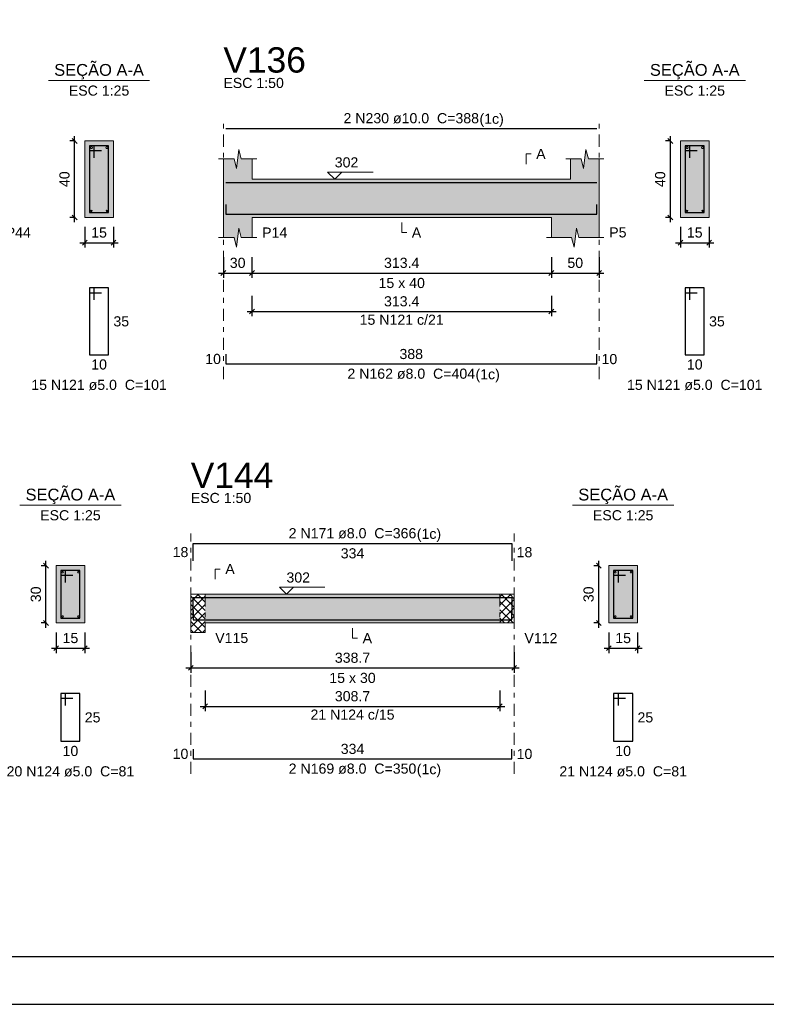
# Model space of a CAD drawing. Header units: millimetres. Extents: x 0 to 119, y 0 to 84.
# Tile 9 of 34: x 47 to 63, y 0 to 21. Entities that reach past the tile are written whole.
import ezdxf

# ---------------------------------------------------------------- set-up
doc = ezdxf.new("R2010")
doc.units = ezdxf.units.MM
doc.header["$MEASUREMENT"] = 0
doc.linetypes.add('DASHDOT', pattern=[2.54, 1.27, -0.635, 0, -0.635])
doc.linetypes.add('NULL', pattern=[0])
doc.layers.get('0').update_dxf_attribs({"lineweight": 18})
for name, color, linetype, lineweight in [('Descrição da armadura', 7, 'Continuous', 0), ('DT-Barras na forma', 2, 'Continuous', 30), ('DT-Barras no corte', 5, 'Continuous', 5), ('DT-Barras rebatidas', 2, 'Continuous', 30), ('DT-Cotas', 9, 'Continuous', 5), ('DT-Forma', 5, 'Continuous', 5), ('DT-Hachura forma vigas', 254, 'Continuous', 5), ('DT-Hachura intersecção vigas', 9, 'Continuous', 5), ('DT-Hachura seção vigas', 254, 'Continuous', 5), ('DT-Pontilhado', 9, 'DASHDOT', 5), ('DT-Textos', 7, 'Continuous', 5), ('DT-Título', 3, 'Continuous', 20), ('Textos armaduras', 7, 'Continuous', 0)]:
    doc.layers.add(name, color=color, linetype=linetype, lineweight=lineweight)
doc.layers.add('SEDUC_MARF', color=1, linetype='Continuous')
doc.layers.add('SEDUC_MARGG', color=7, linetype='Continuous')
doc.styles.add('Arial', font='txt')
doc.dimstyles.new('UM_25.000000', dxfattribs={"dimtxt": 0.18, "dimasz": 0.1, "dimexe": 0.1, "dimexo": 0.2, "dimgap": 0, "dimtad": 1, "dimtih": 1, "dimtoh": 1, "dimdec": 1, "dimlfac": 25, "dimzin": 0, "dimdsep": 46, "dimtxsty": 'Standard', "dimcen": 0.09, "dimdle": 0.1, "dimadec": 1, "dimazin": 2, "dimtfac": 1, "dimtdec": 4, "dimtofl": 0, "dimtmove": 0, "dimatfit": 3, "dimfxl": 1, "dimtolj": 1, "dimarcsym": 0})
doc.dimstyles.new('UM_50.000000', dxfattribs={"dimtxt": 0.18, "dimasz": 0.1, "dimexe": 0.1, "dimexo": 0.2, "dimgap": 0, "dimtad": 1, "dimtih": 1, "dimtoh": 1, "dimdec": 1, "dimlfac": 50, "dimzin": 0, "dimdsep": 46, "dimtxsty": 'Standard', "dimcen": 0.09, "dimdle": 0.1, "dimadec": 1, "dimazin": 2, "dimtfac": 1, "dimtdec": 4, "dimtofl": 0, "dimtmove": 0, "dimatfit": 3, "dimfxl": 1, "dimtolj": 1, "dimarcsym": 0})

# ---------------------------------------------------------------- blocks, each defined once
blk = doc.blocks.new('_Oblique')
at = {"color": 0, "linetype": 'ByBlock', "lineweight": -2}
blk.add_line((-0.5, -0.5), (0.5, 0.5), dxfattribs=at)
blk = doc.blocks.new('*D302')
at = {"layer": 'Defpoints', "color": 0}
for p in [(48.243, 18.078), (48.454, 18.078), (48.454, 16.478)]:
    blk.add_point(p, dxfattribs=at)
at = {"layer": 'DT-Cotas', "color": 0, "lineweight": -2}
for p, q in [((48.243, 16.378), (48.243, 18.178)), ((48.254, 18.078), (48.143, 18.078)), ((48.254, 16.478), (48.143, 16.478))]:
    blk.add_line(p, q, dxfattribs=at)
at = {"layer": 'DT-Cotas', "color": 0, "lineweight": -2, "xscale": 0.1, "yscale": 0.1, "zscale": 0.1}
for p, rotation in [((48.243, 18.078), 90), ((48.243, 16.478), 270)]:
    blk.add_blockref('_Oblique', p, dxfattribs=dict(at, rotation=rotation))
at = {"layer": 'DT-Cotas', "color": 7, "insert": (48.031, 17.278), "char_height": 0.2118, "attachment_point": 5, "rotation": 90, "style": 'Arial'}
blk.add_mtext('\\A1;40', dxfattribs=at)
blk = doc.blocks.new('*D303')
at = {"layer": 'Defpoints', "color": 0}
for p in [(48.454, 16.478), (49.054, 16.478), (49.054, 15.949)]:
    blk.add_point(p, dxfattribs=at)
at = {"layer": 'DT-Cotas', "color": 0, "lineweight": -2}
for p, q in [((48.454, 16.278), (48.454, 15.849)), ((49.054, 16.278), (49.054, 15.849)), ((48.354, 15.949), (49.154, 15.949))]:
    blk.add_line(p, q, dxfattribs=at)
at = {"layer": 'DT-Cotas', "color": 0, "lineweight": -2, "xscale": 0.1, "yscale": 0.1, "zscale": 0.1, "rotation": 180}
blk.add_blockref('_Oblique', (48.454, 15.949), dxfattribs=at)
at = {"layer": 'DT-Cotas', "color": 0, "lineweight": -2, "xscale": 0.1, "yscale": 0.1, "zscale": 0.1}
blk.add_blockref('_Oblique', (49.054, 15.949), dxfattribs=at)
at = {"layer": 'DT-Cotas', "color": 7, "insert": (48.754, 16.16), "char_height": 0.2118, "attachment_point": 5, "rotation": 0.0057, "style": 'Arial'}
blk.add_mtext('\\A1;15', dxfattribs=at)
blk = doc.blocks.new('*D305')
at = {"layer": 'Defpoints', "color": 0}
for p in [(51.356, 15.843), (51.956, 15.843), (51.956, 15.313)]:
    blk.add_point(p, dxfattribs=at)
at = {"layer": 'DT-Cotas', "color": 0, "lineweight": -2}
for p, q in [((51.356, 15.643), (51.356, 15.213)), ((51.956, 15.643), (51.956, 15.213)), ((51.256, 15.313), (52.056, 15.313))]:
    blk.add_line(p, q, dxfattribs=at)
at = {"layer": 'DT-Cotas', "color": 0, "lineweight": -2, "xscale": 0.1, "yscale": 0.1, "zscale": 0.1, "rotation": 180}
blk.add_blockref('_Oblique', (51.356, 15.313), dxfattribs=at)
at = {"layer": 'DT-Cotas', "color": 0, "lineweight": -2, "xscale": 0.1, "yscale": 0.1, "zscale": 0.1}
blk.add_blockref('_Oblique', (51.956, 15.313), dxfattribs=at)
at = {"layer": 'DT-Cotas', "color": 7, "insert": (51.656, 15.525), "char_height": 0.2118, "attachment_point": 5, "rotation": 0.0057, "style": 'Arial'}
blk.add_mtext('\\A1;30', dxfattribs=at)
blk = doc.blocks.new('*D306')
at = {"layer": 'Defpoints', "color": 0}
for p in [(51.956, 15.843), (58.224, 15.843), (58.224, 15.313)]:
    blk.add_point(p, dxfattribs=at)
at = {"layer": 'DT-Cotas', "color": 0, "lineweight": -2}
for p, q in [((51.956, 15.643), (51.956, 15.213)), ((58.224, 15.643), (58.224, 15.213)), ((51.856, 15.313), (58.324, 15.313))]:
    blk.add_line(p, q, dxfattribs=at)
at = {"layer": 'DT-Cotas', "color": 0, "lineweight": -2, "xscale": 0.1, "yscale": 0.1, "zscale": 0.1, "rotation": 180}
blk.add_blockref('_Oblique', (51.956, 15.313), dxfattribs=at)
at = {"layer": 'DT-Cotas', "color": 0, "lineweight": -2, "xscale": 0.1, "yscale": 0.1, "zscale": 0.1}
blk.add_blockref('_Oblique', (58.224, 15.313), dxfattribs=at)
at = {"layer": 'DT-Cotas', "color": 7, "insert": (55.09, 15.525), "char_height": 0.2118, "attachment_point": 5, "style": 'Arial'}
blk.add_mtext('\\A1;313.4', dxfattribs=at)
blk = doc.blocks.new('*D307')
at = {"layer": 'Defpoints', "color": 0}
for p in [(58.224, 15.843), (59.224, 15.843), (59.224, 15.313)]:
    blk.add_point(p, dxfattribs=at)
at = {"layer": 'DT-Cotas', "color": 0, "lineweight": -2}
for p, q in [((58.224, 15.643), (58.224, 15.213)), ((59.224, 15.643), (59.224, 15.213)), ((58.124, 15.313), (59.324, 15.313))]:
    blk.add_line(p, q, dxfattribs=at)
at = {"layer": 'DT-Cotas', "color": 0, "lineweight": -2, "xscale": 0.1, "yscale": 0.1, "zscale": 0.1, "rotation": 180}
blk.add_blockref('_Oblique', (58.224, 15.313), dxfattribs=at)
at = {"layer": 'DT-Cotas', "color": 0, "lineweight": -2, "xscale": 0.1, "yscale": 0.1, "zscale": 0.1}
blk.add_blockref('_Oblique', (59.224, 15.313), dxfattribs=at)
at = {"layer": 'DT-Cotas', "color": 7, "insert": (58.724, 15.525), "char_height": 0.2118, "attachment_point": 5, "rotation": 0.0057, "style": 'Arial'}
blk.add_mtext('\\A1;50', dxfattribs=at)
blk = doc.blocks.new('*D308')
at = {"layer": 'Defpoints', "color": 0}
for p in [(60.715, 18.078), (60.926, 18.078), (60.926, 16.478)]:
    blk.add_point(p, dxfattribs=at)
at = {"layer": 'DT-Cotas', "color": 0, "lineweight": -2}
for p, q in [((60.715, 16.378), (60.715, 18.178)), ((60.726, 18.078), (60.615, 18.078)), ((60.726, 16.478), (60.615, 16.478))]:
    blk.add_line(p, q, dxfattribs=at)
at = {"layer": 'DT-Cotas', "color": 0, "lineweight": -2, "xscale": 0.1, "yscale": 0.1, "zscale": 0.1}
for p, rotation in [((60.715, 18.078), 90), ((60.715, 16.478), 270)]:
    blk.add_blockref('_Oblique', p, dxfattribs=dict(at, rotation=rotation))
at = {"layer": 'DT-Cotas', "color": 7, "insert": (60.503, 17.278), "char_height": 0.2118, "attachment_point": 5, "rotation": 90, "style": 'Arial'}
blk.add_mtext('\\A1;40', dxfattribs=at)
blk = doc.blocks.new('*D309')
at = {"layer": 'Defpoints', "color": 0}
for p in [(60.926, 16.478), (61.526, 16.478), (61.526, 15.949)]:
    blk.add_point(p, dxfattribs=at)
at = {"layer": 'DT-Cotas', "color": 0, "lineweight": -2}
for p, q in [((60.926, 16.278), (60.926, 15.849)), ((61.526, 16.278), (61.526, 15.849)), ((60.826, 15.949), (61.626, 15.949))]:
    blk.add_line(p, q, dxfattribs=at)
at = {"layer": 'DT-Cotas', "color": 0, "lineweight": -2, "xscale": 0.1, "yscale": 0.1, "zscale": 0.1, "rotation": 180}
blk.add_blockref('_Oblique', (60.926, 15.949), dxfattribs=at)
at = {"layer": 'DT-Cotas', "color": 0, "lineweight": -2, "xscale": 0.1, "yscale": 0.1, "zscale": 0.1}
blk.add_blockref('_Oblique', (61.526, 15.949), dxfattribs=at)
at = {"layer": 'DT-Cotas', "color": 7, "insert": (61.226, 16.16), "char_height": 0.2118, "attachment_point": 5, "rotation": 0.0057, "style": 'Arial'}
blk.add_mtext('\\A1;15', dxfattribs=at)
blk = doc.blocks.new('*D310')
at = {"layer": 'Defpoints', "color": 0}
for p in [(51.956, 15.038), (58.224, 15.038), (58.224, 14.508)]:
    blk.add_point(p, dxfattribs=at)
at = {"layer": 'DT-Cotas', "color": 0, "lineweight": -2}
for p, q in [((51.956, 14.838), (51.956, 14.408)), ((58.224, 14.838), (58.224, 14.408)), ((51.856, 14.508), (58.324, 14.508))]:
    blk.add_line(p, q, dxfattribs=at)
at = {"layer": 'DT-Cotas', "color": 0, "lineweight": -2, "xscale": 0.1, "yscale": 0.1, "zscale": 0.1, "rotation": 180}
blk.add_blockref('_Oblique', (51.956, 14.508), dxfattribs=at)
at = {"layer": 'DT-Cotas', "color": 0, "lineweight": -2, "xscale": 0.1, "yscale": 0.1, "zscale": 0.1}
blk.add_blockref('_Oblique', (58.224, 14.508), dxfattribs=at)
at = {"layer": 'DT-Cotas', "color": 7, "insert": (55.09, 14.72), "char_height": 0.2118, "attachment_point": 5, "style": 'Arial'}
blk.add_mtext('\\A1;313.4', dxfattribs=at)
blk = doc.blocks.new('*D346')
at = {"layer": 'Defpoints', "color": 0}
for p in [(47.643, 9.185), (47.855, 9.185), (47.855, 7.985)]:
    blk.add_point(p, dxfattribs=at)
at = {"layer": 'DT-Cotas', "color": 0, "lineweight": -2}
for p, q in [((47.643, 7.885), (47.643, 9.285)), ((47.655, 9.185), (47.543, 9.185)), ((47.655, 7.985), (47.543, 7.985))]:
    blk.add_line(p, q, dxfattribs=at)
at = {"layer": 'DT-Cotas', "color": 0, "lineweight": -2, "xscale": 0.1, "yscale": 0.1, "zscale": 0.1}
for p, rotation in [((47.643, 9.185), 90), ((47.643, 7.985), 270)]:
    blk.add_blockref('_Oblique', p, dxfattribs=dict(at, rotation=rotation))
at = {"layer": 'DT-Cotas', "color": 7, "insert": (47.431, 8.585), "char_height": 0.2118, "attachment_point": 5, "rotation": 90, "style": 'Arial'}
blk.add_mtext('\\A1;30', dxfattribs=at)
blk = doc.blocks.new('*D347')
at = {"layer": 'Defpoints', "color": 0}
for p in [(47.855, 7.985), (48.455, 7.985), (48.455, 7.456)]:
    blk.add_point(p, dxfattribs=at)
at = {"layer": 'DT-Cotas', "color": 0, "lineweight": -2}
for p, q in [((47.855, 7.785), (47.855, 7.356)), ((48.455, 7.785), (48.455, 7.356)), ((47.755, 7.456), (48.555, 7.456))]:
    blk.add_line(p, q, dxfattribs=at)
at = {"layer": 'DT-Cotas', "color": 0, "lineweight": -2, "xscale": 0.1, "yscale": 0.1, "zscale": 0.1, "rotation": 180}
blk.add_blockref('_Oblique', (47.855, 7.456), dxfattribs=at)
at = {"layer": 'DT-Cotas', "color": 0, "lineweight": -2, "xscale": 0.1, "yscale": 0.1, "zscale": 0.1}
blk.add_blockref('_Oblique', (48.455, 7.456), dxfattribs=at)
at = {"layer": 'DT-Cotas', "color": 7, "insert": (48.155, 7.668), "char_height": 0.2118, "attachment_point": 5, "style": 'Arial'}
blk.add_mtext('\\A1;15', dxfattribs=at)
blk = doc.blocks.new('*D349')
at = {"layer": 'Defpoints', "color": 0}
for p in [(50.674, 7.574), (57.447, 7.574), (57.447, 7.044)]:
    blk.add_point(p, dxfattribs=at)
at = {"layer": 'DT-Cotas', "color": 0, "lineweight": -2}
for p, q in [((50.674, 7.374), (50.674, 6.944)), ((57.447, 7.374), (57.447, 6.944)), ((50.574, 7.044), (57.547, 7.044))]:
    blk.add_line(p, q, dxfattribs=at)
at = {"layer": 'DT-Cotas', "color": 0, "lineweight": -2, "xscale": 0.1, "yscale": 0.1, "zscale": 0.1, "rotation": 180}
blk.add_blockref('_Oblique', (50.674, 7.044), dxfattribs=at)
at = {"layer": 'DT-Cotas', "color": 0, "lineweight": -2, "xscale": 0.1, "yscale": 0.1, "zscale": 0.1}
blk.add_blockref('_Oblique', (57.447, 7.044), dxfattribs=at)
at = {"layer": 'DT-Cotas', "color": 7, "insert": (54.061, 7.256), "char_height": 0.2118, "attachment_point": 5, "style": 'Arial'}
blk.add_mtext('\\A1;338.7', dxfattribs=at)
blk = doc.blocks.new('*D350')
at = {"layer": 'Defpoints', "color": 0}
for p in [(59.216, 9.185), (59.427, 9.185), (59.427, 7.985)]:
    blk.add_point(p, dxfattribs=at)
at = {"layer": 'DT-Cotas', "color": 0, "lineweight": -2}
for p, q in [((59.216, 7.885), (59.216, 9.285)), ((59.227, 9.185), (59.116, 9.185)), ((59.227, 7.985), (59.116, 7.985))]:
    blk.add_line(p, q, dxfattribs=at)
at = {"layer": 'DT-Cotas', "color": 0, "lineweight": -2, "xscale": 0.1, "yscale": 0.1, "zscale": 0.1}
for p, rotation in [((59.216, 9.185), 90), ((59.216, 7.985), 270)]:
    blk.add_blockref('_Oblique', p, dxfattribs=dict(at, rotation=rotation))
at = {"layer": 'DT-Cotas', "color": 7, "insert": (59.004, 8.585), "char_height": 0.2118, "attachment_point": 5, "rotation": 90, "style": 'Arial'}
blk.add_mtext('\\A1;30', dxfattribs=at)
blk = doc.blocks.new('*D351')
at = {"layer": 'Defpoints', "color": 0}
for p in [(59.427, 7.985), (60.027, 7.985), (60.027, 7.456)]:
    blk.add_point(p, dxfattribs=at)
at = {"layer": 'DT-Cotas', "color": 0, "lineweight": -2}
for p, q in [((59.427, 7.785), (59.427, 7.356)), ((60.027, 7.785), (60.027, 7.356)), ((59.327, 7.456), (60.127, 7.456))]:
    blk.add_line(p, q, dxfattribs=at)
at = {"layer": 'DT-Cotas', "color": 0, "lineweight": -2, "xscale": 0.1, "yscale": 0.1, "zscale": 0.1, "rotation": 180}
blk.add_blockref('_Oblique', (59.427, 7.456), dxfattribs=at)
at = {"layer": 'DT-Cotas', "color": 0, "lineweight": -2, "xscale": 0.1, "yscale": 0.1, "zscale": 0.1}
blk.add_blockref('_Oblique', (60.027, 7.456), dxfattribs=at)
at = {"layer": 'DT-Cotas', "color": 7, "insert": (59.727, 7.668), "char_height": 0.2118, "attachment_point": 5, "rotation": 0.0057, "style": 'Arial'}
blk.add_mtext('\\A1;15', dxfattribs=at)
blk = doc.blocks.new('*D352')
at = {"layer": 'Defpoints', "color": 0}
for p in [(50.974, 6.769), (57.147, 6.769), (57.147, 6.239)]:
    blk.add_point(p, dxfattribs=at)
at = {"layer": 'DT-Cotas', "color": 0, "lineweight": -2}
for p, q in [((50.974, 6.569), (50.974, 6.139)), ((57.147, 6.569), (57.147, 6.139)), ((50.874, 6.239), (57.247, 6.239))]:
    blk.add_line(p, q, dxfattribs=at)
at = {"layer": 'DT-Cotas', "color": 0, "lineweight": -2, "xscale": 0.1, "yscale": 0.1, "zscale": 0.1, "rotation": 180}
blk.add_blockref('_Oblique', (50.974, 6.239), dxfattribs=at)
at = {"layer": 'DT-Cotas', "color": 0, "lineweight": -2, "xscale": 0.1, "yscale": 0.1, "zscale": 0.1}
blk.add_blockref('_Oblique', (57.147, 6.239), dxfattribs=at)
at = {"layer": 'DT-Cotas', "color": 7, "insert": (54.061, 6.451), "char_height": 0.2118, "attachment_point": 5, "style": 'Arial'}
blk.add_mtext('\\A1;308.7', dxfattribs=at)

msp = doc.modelspace()

# ---------------------------------------------------------------- hatches: boundary and pattern name
at = {"layer": 'DT-Hachura forma vigas', "linetype": 'Continuous'}
for points in [[(59.2238, 16.0546), (59.2238, 16.4782), (59.2238, 17.2782), (59.2238, 17.7018), (58.9988, 17.7018), (58.9488, 17.9018), (58.8988, 17.5018), (58.8488, 17.7018), (58.6238, 17.7018), (58.6238, 17.2782), (51.9564, 17.2782), (51.9564, 17.7018), (51.7314, 17.7018), (51.6814, 17.9018), (51.6314, 17.5018), (51.5814, 17.7018), (51.3564, 17.7018), (51.3564, 17.2782), (51.3564, 16.4782), (51.3564, 16.0546), (51.5814, 16.0546), (51.6314, 15.8546), (51.6814, 16.2546), (51.7314, 16.0546), (51.9564, 16.0546), (51.9564, 16.4782), (58.2238, 16.4782), (58.2238, 16.0546), (58.6488, 16.0546), (58.6988, 15.8546), (58.7488, 16.2546), (58.7988, 16.0546), (59.2238, 16.0546)], [(50.9743, 7.9854), (57.1473, 7.9854), (57.1473, 8.5854), (50.9743, 8.5854), (50.9743, 7.9854)]]:
    msp.add_hatch(color=254, dxfattribs=at).paths.add_polyline_path(points)
at = {"layer": 'DT-Hachura intersecção vigas', "linetype": 'Continuous'}
h = msp.add_hatch(dxfattribs=at)
h.set_pattern_fill('ANSI37', color=9, style=0)
h.paths.add_polyline_path([(50.9743, 7.7854), (50.9743, 7.9854), (50.9743, 8.5854), (50.6743, 8.5854), (50.6743, 7.9854), (50.6743, 7.7854), (50.9743, 7.7854)])
h = msp.add_hatch(dxfattribs=at)
h.set_pattern_fill('ANSI37', color=9, style=0)
h.paths.add_polyline_path([(57.1473, 7.9854), (57.4473, 7.9854), (57.4473, 8.5854), (57.1473, 8.5854), (57.1473, 7.9854)])
at = {"layer": 'DT-Hachura seção vigas', "linetype": 'Continuous'}
for points in [[(48.4544, 16.4782), (48.4544, 16.4782), (49.0544, 16.4782), (49.0544, 18.0782), (48.4544, 18.0782), (48.4544, 16.4782)], [(60.9264, 16.4782), (60.9264, 16.4782), (61.5264, 16.4782), (61.5264, 18.0782), (60.9264, 18.0782), (60.9264, 16.4782)], [(47.8547, 7.9854), (47.8547, 7.9854), (48.4547, 7.9854), (48.4547, 9.1854), (47.8547, 9.1854), (47.8547, 7.9854)], [(59.4274, 7.9854), (59.4274, 7.9854), (60.0274, 7.9854), (60.0274, 9.1854), (59.4274, 9.1854), (59.4274, 7.9854)]]:
    msp.add_hatch(color=254, dxfattribs=at).paths.add_polyline_path(points)

# ---------------------------------------------------------------- linework, layer by layer
at = {"layer": 'DT-Barras na forma'}
for p, q in [((48.6544, 17.9782), (48.5544, 17.9782)), ((48.5544, 17.9782), (48.5544, 16.5782)), ((48.9544, 17.9782), (48.5544, 17.9782)), ((48.5544, 17.9782), (48.5544, 17.8782)), ((48.6544, 17.7282), (48.6544, 17.9782)), ((48.9544, 16.5782), (48.9544, 17.9782)), ((61.1264, 17.9782), (61.0264, 17.9782)), ((61.0264, 17.9782), (61.0264, 16.5782)), ((61.4264, 17.9782), (61.0264, 17.9782)), ((61.0264, 17.9782), (61.0264, 17.8782)), ((61.1264, 17.7282), (61.1264, 17.9782)), ((61.4264, 16.5782), (61.4264, 17.9782)), ((48.5544, 17.8782), (48.8044, 17.8782)), ((61.0264, 17.8782), (61.2764, 17.8782)), ((48.5544, 16.5782), (48.9544, 16.5782)), ((61.0264, 16.5782), (61.4264, 16.5782)), ((48.0547, 9.0854), (47.9547, 9.0854)), ((47.9547, 9.0854), (47.9547, 8.0854)), ((48.3547, 9.0854), (47.9547, 9.0854)), ((47.9547, 9.0854), (47.9547, 8.9854)), ((48.0547, 8.8354), (48.0547, 9.0854)), ((48.3547, 8.0854), (48.3547, 9.0854)), ((59.6274, 9.0854), (59.5274, 9.0854)), ((59.5274, 9.0854), (59.5274, 8.0854)), ((59.9274, 9.0854), (59.5274, 9.0854)), ((59.5274, 9.0854), (59.5274, 8.9854)), ((59.6274, 8.8354), (59.6274, 9.0854)), ((59.9274, 8.0854), (59.9274, 9.0854)), ((47.9547, 8.9854), (48.2047, 8.9854)), ((59.5274, 8.9854), (59.7774, 8.9854)), ((47.9547, 8.0854), (48.3547, 8.0854)), ((59.5274, 8.0854), (59.9274, 8.0854))]:
    msp.add_line(p, q, dxfattribs=at)
for points in [[(51.4064, 17.2082), (59.1738, 17.2082)], [(51.4064, 16.7462), (51.4064, 16.5462), (59.1738, 16.5462), (59.1738, 16.7462)], [(50.7243, 8.1591), (50.7243, 8.5174), (57.3973, 8.5174), (57.3973, 8.1591)], [(50.7243, 8.2534), (50.7243, 8.0534), (57.3973, 8.0534), (57.3973, 8.2534)]]:
    msp.add_lwpolyline(points, dxfattribs=at)
at = {"layer": 'DT-Barras no corte'}
for centre, radius in [((48.5944, 17.9382), 0.02), ((48.9144, 17.9382), 0.02), ((61.0664, 17.9382), 0.02), ((61.3864, 17.9382), 0.02), ((48.5904, 16.6142), 0.016), ((48.9184, 16.6142), 0.016), ((61.0624, 16.6142), 0.016), ((61.3904, 16.6142), 0.016), ((47.9907, 9.0494), 0.016), ((48.3187, 9.0494), 0.016), ((59.5634, 9.0494), 0.016), ((59.8914, 9.0494), 0.016), ((47.9907, 8.1214), 0.016), ((48.3187, 8.1214), 0.016), ((59.5634, 8.1214), 0.016), ((59.8914, 8.1214), 0.016)]:
    msp.add_circle(centre, radius, dxfattribs=at)
at = {"layer": 'DT-Barras rebatidas'}
for points in [[(51.4064, 18.3378), (59.1738, 18.3378)], [(48.6544, 14.7515), (48.6544, 15.0015), (48.5544, 15.0015), (48.5544, 13.6015), (48.9544, 13.6015), (48.9544, 15.0015), (48.5544, 15.0015), (48.5544, 14.9015), (48.8044, 14.9015)], [(61.1264, 14.7515), (61.1264, 15.0015), (61.0264, 15.0015), (61.0264, 13.6015), (61.4264, 13.6015), (61.4264, 15.0015), (61.0264, 15.0015), (61.0264, 14.9015), (61.2764, 14.9015)], [(51.4064, 13.6115), (51.4064, 13.4115), (59.1738, 13.4115), (59.1738, 13.6115)], [(50.7243, 9.2887), (50.7243, 9.647), (57.3973, 9.647), (57.3973, 9.2887)], [(48.0547, 6.2587), (48.0547, 6.5087), (47.9547, 6.5087), (47.9547, 5.5087), (48.3547, 5.5087), (48.3547, 6.5087), (47.9547, 6.5087), (47.9547, 6.4087), (48.2047, 6.4087)], [(59.6274, 6.2587), (59.6274, 6.5087), (59.5274, 6.5087), (59.5274, 5.5087), (59.9274, 5.5087), (59.9274, 6.5087), (59.5274, 6.5087), (59.5274, 6.4087), (59.7774, 6.4087)], [(50.7243, 5.3424), (50.7243, 5.1424), (57.3973, 5.1424), (57.3973, 5.3424)]]:
    msp.add_lwpolyline(points, dxfattribs=at)
at = {"layer": 'DT-Forma'}
for p, q in [((49.0544, 18.0782), (48.4544, 18.0782)), ((48.4544, 18.0782), (48.4544, 16.4782)), ((49.0544, 16.4782), (49.0544, 18.0782)), ((61.5264, 18.0782), (60.9264, 18.0782)), ((60.9264, 18.0782), (60.9264, 16.4782)), ((61.5264, 16.4782), (61.5264, 18.0782)), ((51.6314, 17.5018), (51.6814, 17.9018)), ((51.6814, 17.9018), (51.7314, 17.7018)), ((58.8988, 17.5018), (58.9488, 17.9018)), ((58.9488, 17.9018), (58.9988, 17.7018)), ((51.2564, 17.7018), (51.5814, 17.7018)), ((51.3564, 17.2782), (51.3564, 17.7018)), ((51.5814, 17.7018), (51.6314, 17.5018)), ((51.7314, 17.7018), (52.0564, 17.7018)), ((51.9564, 17.7018), (51.9564, 17.2782)), ((58.5238, 17.7018), (58.8488, 17.7018)), ((58.6238, 17.2782), (58.6238, 17.7018)), ((58.8488, 17.7018), (58.8988, 17.5018)), ((58.9988, 17.7018), (59.3238, 17.7018)), ((59.2238, 17.7018), (59.2238, 17.2782)), ((51.9564, 17.2782), (58.6238, 17.2782)), ((48.4544, 16.4782), (49.0544, 16.4782)), ((51.3564, 16.4782), (51.3564, 16.0546)), ((51.9564, 16.0546), (51.9564, 16.4782)), ((51.9564, 16.4782), (58.2238, 16.4782)), ((58.2238, 16.4782), (58.2238, 16.0546)), ((59.2238, 16.0546), (59.2238, 16.4782)), ((60.9264, 16.4782), (61.5264, 16.4782)), ((51.6314, 15.8546), (51.6814, 16.2546)), ((51.6814, 16.2546), (51.7314, 16.0546)), ((58.6988, 15.8546), (58.7488, 16.2546)), ((58.7488, 16.2546), (58.7988, 16.0546)), ((51.2564, 16.0546), (51.5814, 16.0546)), ((51.5814, 16.0546), (51.6314, 15.8546)), ((51.7314, 16.0546), (52.0564, 16.0546)), ((58.1238, 16.0546), (58.6488, 16.0546)), ((58.6488, 16.0546), (58.6988, 15.8546)), ((58.7988, 16.0546), (59.3238, 16.0546)), ((48.4547, 9.1854), (47.8547, 9.1854)), ((47.8547, 9.1854), (47.8547, 7.9854)), ((48.4547, 7.9854), (48.4547, 9.1854)), ((60.0274, 9.1854), (59.4274, 9.1854)), ((59.4274, 9.1854), (59.4274, 7.9854)), ((60.0274, 7.9854), (60.0274, 9.1854)), ((50.6743, 8.5854), (50.9743, 8.5854)), ((50.9743, 8.5854), (57.1473, 8.5854)), ((57.1473, 8.5854), (57.4473, 8.5854)), ((47.8547, 7.9854), (48.4547, 7.9854)), ((50.6743, 7.9854), (50.6743, 7.7854)), ((50.9743, 7.7854), (50.9743, 7.9854)), ((50.9743, 7.9854), (57.1473, 7.9854)), ((57.1473, 7.9854), (57.4473, 7.9854)), ((59.4274, 7.9854), (60.0274, 7.9854)), ((50.6743, 7.7854), (50.9743, 7.7854))]:
    msp.add_line(p, q, dxfattribs=at)
at = {"layer": 'DT-Forma', "linetype": 'Continuous'}
for p, q in [((51.3564, 16.4782), (51.3564, 17.2782)), ((59.2238, 17.2782), (59.2238, 16.4782)), ((50.6743, 7.9854), (50.6743, 8.5854)), ((57.4473, 8.5854), (57.4473, 7.9854))]:
    msp.add_line(p, q, dxfattribs=at)
at = {"layer": 'DT-Pontilhado', "ltscale": 0.2}
for p, q in [((51.3564, 13.0938), (51.3564, 18.5496)), ((59.2238, 13.0938), (59.2238, 18.5496)), ((50.6743, 4.8247), (50.6743, 9.8588)), ((57.4473, 4.8247), (57.4473, 9.8588)), ((50.9743, 8.5854), (50.9743, 7.9854)), ((57.1473, 8.5854), (57.1473, 7.9854))]:
    msp.add_line(p, q, dxfattribs=at)
at = {"layer": 'DT-Textos'}
for p, q in [((47.6954, 19.3431), (49.8134, 19.3431)), ((60.1674, 19.3431), (62.2854, 19.3431)), ((47.0957, 10.4503), (49.2137, 10.4503)), ((58.6684, 10.4503), (60.7864, 10.4503))]:
    msp.add_line(p, q, dxfattribs=at)
for points in [[(57.6943, 17.5959), (57.6943, 17.8077), (57.8002, 17.8077)], [(53.8366, 17.4264), (53.6884, 17.2782), (53.5401, 17.4264), (54.4932, 17.4264)], [(55.0901, 16.3723), (55.0901, 16.1605), (55.196, 16.1605)], [(51.1861, 8.9031), (51.1861, 9.1149), (51.292, 9.1149)], [(52.8262, 8.7337), (52.6779, 8.5854), (52.5297, 8.7337), (53.4828, 8.7337)], [(54.0608, 7.8795), (54.0608, 7.6677), (54.1667, 7.6677)]]:
    msp.add_lwpolyline(points, dxfattribs=at)
at = {"layer": 'SEDUC_MARF'}
msp.add_lwpolyline([(118.9, 84.1), (0, 84.1), (0, 0), (118.9, 0)], close=True, dxfattribs=at)
at = {"layer": 'SEDUC_MARGG'}
msp.add_lwpolyline([(2.5, 1), (117.9, 1), (117.9, 83.1), (2.5, 83.1), (2.5, 1)], dxfattribs=at)

# ---------------------------------------------------------------- texts
at = {"layer": 'Descrição da armadura', "linetype": 'NULL', "char_height": 0.2118, "attachment_point": 8, "line_spacing_factor": 0.9, "style": 'Arial'}
for s, insert, width in [('2 N230 ø10.0  C=388', (55.2906, 18.444), 5.562109), ('15 N121 c/21', (55.0901, 14.2267), 3.450264), ('2 N162 ø8.0  C=404', (55.2906, 13.094), 5.239541), ('15 N121 ø5.0  C=101', (48.7541, 12.86), 5.562109), ('15 N121 ø5.0  C=101', (61.2266, 12.86), 5.562109), ('2 N171 ø8.0  C=366', (54.0604, 9.7533), 5.239541), ('21 N124 c/15', (54.0608, 5.9576), 3.450264), ('20 N124 ø5.0  C=81', (48.1546, 4.7673), 5.239541), ('2 N169 ø8.0  C=350', (54.0604, 4.8243), 5.239541), ('21 N124 ø5.0  C=81', (59.7274, 4.7673), 5.239541)]:
    msp.add_mtext(s, dxfattribs=dict(at, insert=insert, width=width))
at = {"layer": 'DT-Textos', "linetype": 'NULL', "line_spacing_factor": 0.798, "style": 'Arial'}
for s, insert, char_height, width, attachment_point in [('SEÇÃO A-A', (48.7541, 19.3672), 0.2471, 3.812061, 8), ('SEÇÃO A-A', (61.2266, 19.3672), 0.2471, 3.812061, 8), ('ESC 1:50', (51.3566, 19.185), 0.2118, 2.482559, 7), ('ESC 1:25', (48.7541, 19.025), 0.2118, 2.482559, 8), ('ESC 1:25', (61.2266, 19.025), 0.2118, 2.482559, 8), ('(1c)', (56.7186, 18.3742), 0.2118, 0.998857, 7), ('A', (57.9066, 17.702), 0.2118, 0.386855, 7), ('302', (53.6886, 17.522), 0.2118, 0.967705, 7), ('P44', (46.7991, 16.055), 0.2118, 1.031992, 7), ('P14', (52.1686, 16.055), 0.2118, 1.031992, 7), ('A', (55.3016, 16.055), 0.2118, 0.386855, 7), ('P5', (59.4356, 16.055), 0.2118, 0.709424, 7), ('15 x 40', (55.0906, 14.996), 0.2118, 1.902559, 8), ('(1c)', (56.6356, 13.0242), 0.2118, 0.998857, 7), ('SEÇÃO A-A', (48.1546, 10.4744), 0.2471, 3.812061, 8), ('ESC 1:50', (50.6744, 10.4943), 0.2118, 2.482559, 7), ('SEÇÃO A-A', (59.7274, 10.4744), 0.2471, 3.812061, 8), ('ESC 1:25', (48.1546, 10.1323), 0.2118, 2.482559, 8), ('ESC 1:25', (59.7274, 10.1323), 0.2118, 2.482559, 8), ('(1c)', (55.4064, 9.6834), 0.2118, 0.998857, 7), ('A', (51.3974, 9.0093), 0.2118, 0.386855, 7), ('302', (52.6774, 8.8293), 0.2118, 0.967705, 7), ('V115', (51.1864, 7.5623), 0.2118, 1.354561, 7), ('A', (54.2724, 7.5623), 0.2118, 0.386855, 7), ('V112', (57.6594, 7.5623), 0.2118, 1.354561, 7), ('15 x 30', (54.0604, 6.7263), 0.2118, 1.902559, 8), ('(1c)', (55.4064, 4.7544), 0.2118, 0.998857, 7)]:
    msp.add_mtext(s, dxfattribs=dict(at, insert=insert, char_height=char_height, width=width, attachment_point=attachment_point))
at = {"layer": 'DT-Título', "linetype": 'NULL', "char_height": 0.5295, "width": 3.456465, "attachment_point": 7, "line_spacing_factor": 0.798, "style": 'Arial'}
for s, insert in [('V136', (51.3566, 19.5029)), ('V144', (50.6744, 10.8121))]:
    msp.add_mtext(s, dxfattribs=dict(at, insert=insert))
at = {"layer": 'Textos armaduras', "linetype": 'NULL', "char_height": 0.2118, "line_spacing_factor": 0.9, "style": 'Arial'}
for s, insert, width, attachment_point in [('35', (49.0544, 14.4074), 1.045137, 1), ('35', (61.5264, 14.4074), 1.045137, 1), ('10', (51.3064, 13.4056), 1.045137, 9), ('388', (55.2901, 13.5088), 1.367705, 8), ('10', (59.2738, 13.6174), 1.045137, 1), ('10', (48.7544, 13.5042), 1.045137, 2), ('10', (61.2264, 13.5042), 1.045137, 2), ('18', (50.6243, 9.3619), 1.045137, 9), ('334', (54.0608, 9.5497), 1.367705, 2), ('18', (57.4973, 9.5737), 1.045137, 1), ('25', (48.4547, 6.1146), 1.045137, 1), ('25', (60.0274, 6.1146), 1.045137, 1), ('10', (48.1547, 5.4114), 1.045137, 2), ('10', (50.6243, 5.1365), 1.045137, 9), ('334', (54.0608, 5.2397), 1.367705, 8), ('10', (59.7274, 5.4114), 1.045137, 2), ('10', (57.4973, 5.3483), 1.045137, 1)]:
    msp.add_mtext(s, dxfattribs=dict(at, insert=insert, width=width, attachment_point=attachment_point))

# ---------------------------------------------------------------- dimensions: what is measured, and where the dimension line sits
at = {"layer": 'DT-Cotas'}
for base, p1, p2, picture, middle in [((48.2426, 18.0782), (48.4544, 16.4782), (48.4544, 18.0782), '*D302', (48.0308, 17.2782)), ((60.7146, 18.0782), (60.9264, 16.4782), (60.9264, 18.0782), '*D308', (60.5028, 17.2782)), ((47.6429, 9.1854), (47.8547, 7.9854), (47.8547, 9.1854), '*D346', (47.4311, 8.5854)), ((59.2156, 9.1854), (59.4274, 7.9854), (59.4274, 9.1854), '*D350', (59.0038, 8.5854))]:
    dim = msp.add_linear_dim(base=base, p1=p1, p2=p2, angle=90, dimstyle='UM_25.000000', override={"dimtxt": 0.2118, "dimasz": 0.1, "dimexe": 0.1, "dimexo": 0.2, "dimtad": 1, "dimtih": 0, "dimtoh": 0, "dimdec": 1, "dimlfac": 25, "dimzin": 8, "dimtxsty": 'Arial', "dimblk": 'Oblique', "dimblk1": 'Oblique', "dimblk2": 'Oblique', "dimsah": 1, "dimdle": 0.1, "dimse1": 0, "dimse2": 0, "dimclrt": 7, "dimadec": 1, "dimazin": 3, "dimtmove": 2, "dimldrblk": 'Oblique'}, dxfattribs=at)
    dim.commit()
    dim.dimension.update_dxf_attribs({"geometry": picture, "text_midpoint": middle, "dimtype": 160, "text_rotation": 90})
for base, p1, p2, dimstyle, override, picture, middle in [((49.0544, 15.9487), (48.4544, 16.4782), (49.0544, 16.4782), 'UM_25.000000', {"dimtxt": 0.2118, "dimasz": 0.1, "dimexe": 0.1, "dimexo": 0.2, "dimtad": 1, "dimtih": 0, "dimtoh": 0, "dimdec": 1, "dimlfac": 25, "dimzin": 8, "dimtxsty": 'Arial', "dimblk": 'Oblique', "dimblk1": 'Oblique', "dimblk2": 'Oblique', "dimsah": 1, "dimdle": 0.1, "dimse1": 0, "dimse2": 0, "dimclrt": 7, "dimadec": 1, "dimazin": 3, "dimtmove": 2, "dimldrblk": 'Oblique'}, '*D303', (48.7544, 16.1605)), ((61.5264, 15.9487), (60.9264, 16.4782), (61.5264, 16.4782), 'UM_25.000000', {"dimtxt": 0.2118, "dimasz": 0.1, "dimexe": 0.1, "dimexo": 0.2, "dimtad": 1, "dimtih": 0, "dimtoh": 0, "dimdec": 1, "dimlfac": 25, "dimzin": 8, "dimtxsty": 'Arial', "dimblk": 'Oblique', "dimblk1": 'Oblique', "dimblk2": 'Oblique', "dimsah": 1, "dimdle": 0.1, "dimse1": 0, "dimse2": 0, "dimclrt": 7, "dimadec": 1, "dimazin": 3, "dimtmove": 2, "dimldrblk": 'Oblique'}, '*D309', (61.2264, 16.1605)), ((51.9564, 15.3133), (51.3564, 15.8428), (51.9564, 15.8428), 'UM_50.000000', {"dimtxt": 0.2118, "dimasz": 0.1, "dimexe": 0.1, "dimexo": 0.2, "dimtad": 1, "dimtih": 0, "dimtoh": 0, "dimdec": 1, "dimlfac": 50, "dimzin": 8, "dimtxsty": 'Arial', "dimblk": 'Oblique', "dimblk1": 'Oblique', "dimblk2": 'Oblique', "dimsah": 1, "dimdle": 0.1, "dimse1": 0, "dimse2": 0, "dimclrt": 7, "dimadec": 1, "dimazin": 3, "dimtmove": 2, "dimldrblk": 'Oblique'}, '*D305', (51.6564, 15.5251)), ((59.2238, 15.3133), (58.2238, 15.8428), (59.2238, 15.8428), 'UM_50.000000', {"dimtxt": 0.2118, "dimasz": 0.1, "dimexe": 0.1, "dimexo": 0.2, "dimtad": 1, "dimtih": 0, "dimtoh": 0, "dimdec": 1, "dimlfac": 50, "dimzin": 8, "dimtxsty": 'Arial', "dimblk": 'Oblique', "dimblk1": 'Oblique', "dimblk2": 'Oblique', "dimsah": 1, "dimdle": 0.1, "dimse1": 0, "dimse2": 0, "dimclrt": 7, "dimadec": 1, "dimazin": 3, "dimtmove": 2, "dimldrblk": 'Oblique'}, '*D307', (58.7238, 15.5251)), ((60.0274, 7.4559), (59.4274, 7.9854), (60.0274, 7.9854), 'UM_25.000000', {"dimtxt": 0.2118, "dimasz": 0.1, "dimexe": 0.1, "dimexo": 0.2, "dimtad": 1, "dimtih": 0, "dimtoh": 0, "dimdec": 1, "dimlfac": 25, "dimzin": 8, "dimtxsty": 'Arial', "dimblk": 'Oblique', "dimblk1": 'Oblique', "dimblk2": 'Oblique', "dimsah": 1, "dimdle": 0.1, "dimse1": 0, "dimse2": 0, "dimclrt": 7, "dimadec": 1, "dimazin": 3, "dimtmove": 2, "dimldrblk": 'Oblique'}, '*D351', (59.7274, 7.6677))]:
    dim = msp.add_linear_dim(base=base, p1=p1, p2=p2, dimstyle=dimstyle, override=override, dxfattribs=at)
    dim.commit()
    dim.dimension.update_dxf_attribs({"geometry": picture, "text_midpoint": middle, "dimtype": 160, "text_rotation": 0.00573})
for base, p1, p2, dimstyle, override, picture, middle in [((58.2238, 15.3133), (51.9564, 15.8428), (58.2238, 15.8428), 'UM_50.000000', {"dimtxt": 0.2118, "dimasz": 0.1, "dimexe": 0.1, "dimexo": 0.2, "dimtad": 1, "dimtih": 0, "dimtoh": 0, "dimdec": 1, "dimlfac": 50, "dimzin": 8, "dimtxsty": 'Arial', "dimblk": 'Oblique', "dimblk1": 'Oblique', "dimblk2": 'Oblique', "dimsah": 1, "dimdle": 0.1, "dimse1": 0, "dimse2": 0, "dimclrt": 7, "dimadec": 1, "dimazin": 3, "dimtmove": 2, "dimldrblk": 'Oblique'}, '*D306', (55.0901, 15.5251)), ((58.2238, 14.5084), (51.9564, 15.0379), (58.2238, 15.0379), 'UM_50.000000', {"dimtxt": 0.2118, "dimasz": 0.1, "dimexe": 0.1, "dimexo": 0.2, "dimtad": 1, "dimtih": 0, "dimtoh": 0, "dimdec": 1, "dimlfac": 50, "dimzin": 8, "dimtxsty": 'Arial', "dimblk": 'Oblique', "dimblk1": 'Oblique', "dimblk2": 'Oblique', "dimsah": 1, "dimdle": 0.1, "dimse1": 0, "dimse2": 0, "dimclrt": 7, "dimadec": 1, "dimazin": 3, "dimtmove": 2, "dimldrblk": 'Oblique'}, '*D310', (55.0901, 14.7202)), ((48.4547, 7.4559), (47.8547, 7.9854), (48.4547, 7.9854), 'UM_25.000000', {"dimtxt": 0.2118, "dimasz": 0.1, "dimexe": 0.1, "dimexo": 0.2, "dimtad": 1, "dimtih": 0, "dimtoh": 0, "dimdec": 1, "dimlfac": 25, "dimzin": 8, "dimtxsty": 'Arial', "dimblk": 'Oblique', "dimblk1": 'Oblique', "dimblk2": 'Oblique', "dimsah": 1, "dimdle": 0.1, "dimse1": 0, "dimse2": 0, "dimclrt": 7, "dimadec": 1, "dimazin": 3, "dimtmove": 2, "dimldrblk": 'Oblique'}, '*D347', (48.1547, 7.6677)), ((57.4472884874, 7.0441117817), (50.6742884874, 7.5736117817), (57.4472884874, 7.5736117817), 'UM_50.000000', {"dimtxt": 0.2118, "dimasz": 0.1, "dimexe": 0.1, "dimexo": 0.2, "dimtad": 1, "dimtih": 0, "dimtoh": 0, "dimdec": 1, "dimlfac": 50, "dimzin": 8, "dimtxsty": 'Arial', "dimblk": 'Oblique', "dimblk1": 'Oblique', "dimblk2": 'Oblique', "dimsah": 1, "dimdle": 0.1, "dimse1": 0, "dimse2": 0, "dimclrt": 7, "dimadec": 1, "dimazin": 3, "dimtmove": 2, "dimldrblk": 'Oblique'}, '*D349', (54.0607884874, 7.2559117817)), ((57.1472884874, 6.2392717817), (50.9742884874, 6.7687717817), (57.1472884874, 6.7687717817), 'UM_50.000000', {"dimtxt": 0.2118, "dimasz": 0.1, "dimexe": 0.1, "dimexo": 0.2, "dimtad": 1, "dimtih": 0, "dimtoh": 0, "dimdec": 1, "dimlfac": 50, "dimzin": 8, "dimtxsty": 'Arial', "dimblk": 'Oblique', "dimblk1": 'Oblique', "dimblk2": 'Oblique', "dimsah": 1, "dimdle": 0.1, "dimse1": 0, "dimse2": 0, "dimclrt": 7, "dimadec": 1, "dimazin": 3, "dimtmove": 2, "dimldrblk": 'Oblique'}, '*D352', (54.0607884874, 6.4510717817))]:
    dim = msp.add_linear_dim(base=base, p1=p1, p2=p2, dimstyle=dimstyle, override=override, dxfattribs=at)
    dim.commit()
    dim.dimension.update_dxf_attribs({"geometry": picture, "text_midpoint": middle, "dimtype": 160})

doc.saveas('drawing.dxf')
